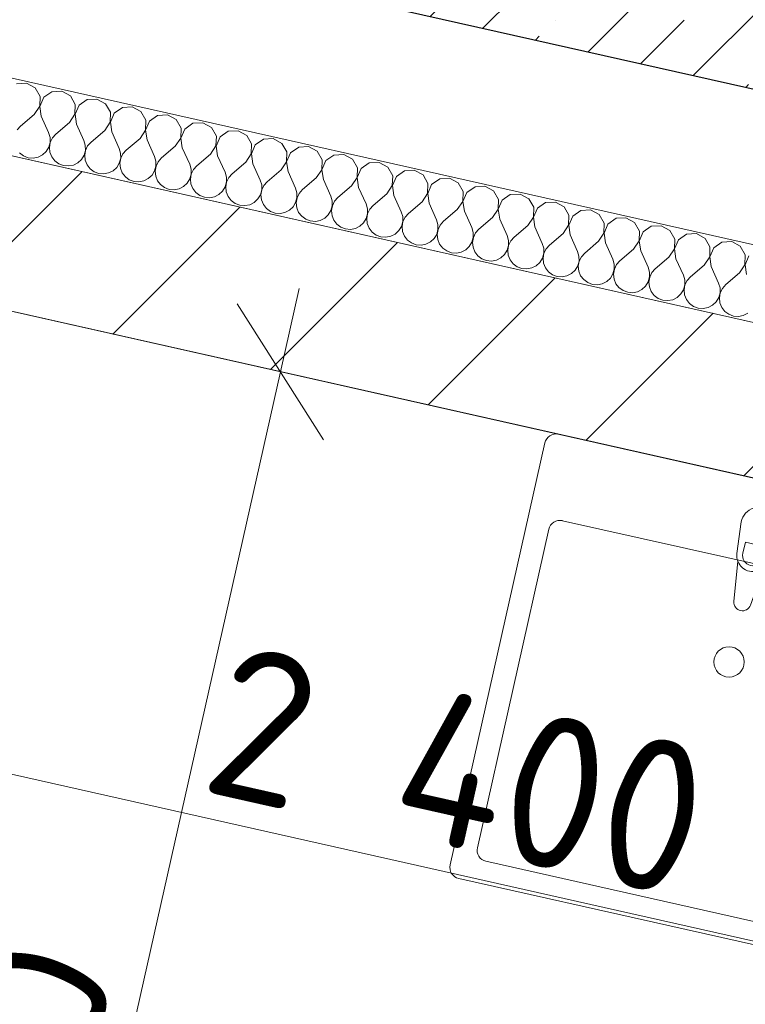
# Model space of a CAD drawing. Header units: millimetres. Extents: x -7213913 to -6937159, y 6128912 to 6404062.
# Tile 164 of 208: x -7192770 to -7191814, y 6173858 to 6175156. Entities that reach past the tile are written whole.
import ezdxf
from ezdxf.enums import TextEntityAlignment as Align

# ---------------------------------------------------------------- set-up
doc = ezdxf.new("R2010")
doc.units = ezdxf.units.MM
doc.header["$MEASUREMENT"] = 0
for name, color, linetype, lineweight in [('0_Ном._пера__1', 7, 'Continuous', 0), ('S - квартира_помещение.АР_Ном._пера__101', 252, 'Continuous', 0), ('S - квартира_помещение.АР_Ном._пера__2', 8, 'Continuous', 15), ('АР-Мебель_Сантехника.АР_Ном._пера__101', 252, 'Continuous', 0), ('АР-Стены_внутренние_пилоны.АР_Ном._пера__1', 7, 'Continuous', 30), ('АР-Стены_Перегородки_межквартирные_200.АР_Ном._пера__1', 7, 'Continuous', 15), ('АР-Чертеж-Размеры.АР_Ном._пера__1', 7, 'Continuous', 0), ('Паспорта Зон Archicad_Ном._пера__1', 7, 'Continuous', 0)]:
    doc.layers.add(name, color=color, linetype=linetype, lineweight=lineweight)
for name, color, linetype in [('S - квартира_помещение.АР', 7, 'Continuous'), ('АР-Мебель_Сантехника.АР', 7, 'Continuous'), ('АР-Стены_внутренние_пилоны.АР', 7, 'Continuous'), ('АР-Стены_Перегородки_межквартирные_200.АР', 7, 'Continuous'), ('АР-Чертеж-Размеры.АР', 7, 'Continuous')]:
    doc.layers.add(name, color=color, linetype=linetype)
doc.styles.add('РЎР“Р•РќР•Р\xa0Р\x98Р\xa0_РЎРўР\x98Р›Р¬_1', font='txt')
doc.styles.add('РЎР“Р•РќР•Р\xa0Р\x98Р\xa0_РЎРўР\x98Р›Р¬_2', font='calibri.ttf')
doc.styles.add('РЎР“Р•РќР•Р\xa0Р\x98Р\xa0_РЎРўР\x98Р›Р¬_3', font='GOST_Common.ttf')
doc.dimstyles.new('СГЕНЕРИР_СТИЛЬ__2', dxfattribs={"dimtxt": 200, "dimasz": 142.5, "dimexe": 0.18, "dimexo": 0.0625, "dimgap": 0, "dimtad": 1, "dimdec": 0, "dimzin": 0, "dimdsep": 46, "dimtxsty": 'РЎР“Р•РќР•Р\xa0Р\x98Р\xa0_РЎРўР\x98Р›Р¬_3', "dimblk": 'ARROWHEAD_6', "dimblk1": 'ARROWHEAD_6', "dimblk2": 'ARROWHEAD_6', "dimcen": 0.09, "dimse1": 1, "dimse2": 1, "dimclrd": 7, "dimclre": 7, "dimclrt": 7, "dimazin": 0, "dimtfac": 1, "dimtdec": 4, "dimtmove": 2, "dimatfit": 3, "dimfxl": 1, "dimtolj": 1, "dimtzin": 0, "dimarcsym": 0})
doc.dimstyles.new('СГЕНЕРИР_СТИЛЬ__3', dxfattribs={"dimtxt": 200, "dimasz": 142.5, "dimexe": 0.18, "dimexo": 0.0625, "dimgap": 0, "dimtad": 1, "dimdec": 0, "dimzin": 0, "dimdsep": 46, "dimtxsty": 'РЎР“Р•РќР•Р\xa0Р\x98Р\xa0_РЎРўР\x98Р›Р¬_3', "dimblk": 'ARROWHEAD_6', "dimblk1": 'ARROWHEAD_6', "dimblk2": 'ARROWHEAD_6', "dimcen": 0.09, "dimse1": 1, "dimse2": 1, "dimclrd": 7, "dimclre": 7, "dimclrt": 7, "dimazin": 0, "dimtfac": 1, "dimtdec": 4, "dimtmove": 0, "dimatfit": 3, "dimfxl": 1, "dimtolj": 1, "dimtzin": 0, "dimarcsym": 0})

# ---------------------------------------------------------------- blocks, each defined once
blk = doc.blocks.new('Кухня-столовая_1_36_1', base_point=(-7189706.7, 6172333.9))
at = {"layer": 'S - квартира_помещение.АР_Ном._пера__2', "color": 8, "linetype": 'Continuous', "lineweight": 15, "flags": 128}
blk.add_lwpolyline([(-7193758.8, 6172665.4), (-7191416.4, 6172138.2), (-7191575.4, 6171425.7), (-7190722.6, 6171234.2), (-7186342.9, 6170250.5), (-7186334.9, 6170248.7), (-7186314, 6170301.4), (-7186280.6, 6170774.7), (-7186280.6, 6170774.7), (-7186104.1, 6173271.8), (-7193260.6, 6174879.1)], close=True, dxfattribs=at)
at = {"layer": 'Паспорта Зон Archicad_Ном._пера__1', "color": 7, "lineweight": 0, "style": 'РЎР“Р•РќР•Р\xa0Р\x98Р\xa0_РЎРўР\x98Р›Р¬_1'}
blk.add_attdef('ROOM_NUMBER', text='', height=250, rotation=347.3417, dxfattribs=at).set_placement((-7187971.4, 6171826.9), align=Align.MIDDLE_CENTER)
at = {"layer": 'Паспорта Зон Archicad_Ном._пера__1', "color": 7, "lineweight": 0, "style": 'РЎР“Р•РќР•Р\xa0Р\x98Р\xa0_РЎРўР\x98Р›Р¬_2'}
blk.add_attdef('ROOM_AREA', text='', height=200, rotation=347.3417, dxfattribs=at).set_placement((-7186383.4, 6170756.6), align=Align.MIDDLE_RIGHT)
blk = doc.blocks.new('Умывальник 23[99]_1', base_point=(-7191782.4, 6174547.1))
at = {"layer": 'АР-Мебель_Сантехника.АР_Ном._пера__101', "color": 252, "linetype": 'Continuous', "lineweight": 0}
for p, q in [((-7191557.7, 6174383.9), (-7192055.3, 6174495.6)), ((-7192073.3, 6174484.3), (-7192167.4, 6174064.7)), ((-7191814.3, 6174467.2), (-7191817.6, 6174452.7)), ((-7191787.8, 6174461.3), (-7191814.3, 6174467.2)), ((-7191791, 6174446.8), (-7191787.8, 6174461.3)), ((-7191640.5, 6173946.4), (-7191546.4, 6174366)), ((-7192156.1, 6174046.8), (-7191658.5, 6173935.1))]:
    blk.add_line(p, q, dxfattribs=at)
at = {"layer": 'АР-Мебель_Сантехника.АР_Ном._пера__101', "color": 252, "linetype": 'Continuous', "lineweight": 0, "flags": 128}
for points in [[(-7191504.4, 6174484.7), (-7192060.5, 6174609.5, 0.414214), (-7192078.4, 6174598.2), (-7192203.3, 6174042, 0.414214), (-7192191.9, 6174024.1), (-7191635.8, 6173899.2, 0.414214), (-7191617.8, 6173910.6), (-7191493, 6174466.8, 0.414214)], [(-7191771.2, 6174483.1), (-7191784.3, 6174443, -0.12102), (-7191789.5, 6174434.5), (-7191807.6, 6174384.3, -0.882566), (-7191829.3, 6174389.1), (-7191824.1, 6174442.2, -0.12102), (-7191825.3, 6174452.2), (-7191820, 6174494, -1)]]:
    blk.add_lwpolyline(points, format="xyb", close=True, dxfattribs=at)
at = {"layer": 'АР-Мебель_Сантехника.АР_Ном._пера__101', "color": 252, "linetype": 'Continuous', "lineweight": 0}
blk.add_circle((-7191835.8, 6174309.4), 20, dxfattribs=at)
for centre, radius, start, end in [((-7192058.6, 6174481), 15, 77.3496, 167.3496), ((-7191804.3, 6174449.5), 21.1, 200.1206, 314.5786), ((-7191804.3, 6174449.7), 13.6, 167.3496, 347.3496), ((-7191561, 6174369.3), 15, 347.3496, 77.3496), ((-7192152.8, 6174061.4), 15, 167.3496, 257.3496), ((-7191655.2, 6173949.7), 15, 257.3496, 347.3496)]:
    blk.add_arc(centre, radius, start, end, dxfattribs=at)
blk = doc.blocks.new('Стена_135_1', base_point=(-7193336.2, 6174998.6))
at = {"layer": 'АР-Стены_Перегородки_межквартирные_200.АР', "linetype": 'Continuous', "lineweight": 0, "true_color": 0x000000}
h = blk.add_hatch(dxfattribs=at)
h.set_pattern_fill('БЛОКИ_БЕТОННЫЕ_ЭФФЕКТИВН_78', color=18, style=0, pattern_type=2)
h.set_pattern_definition([(45, (-6566190.34, 6562677.8), (-127.279217, 127.279217), [])])
h.paths.add_polyline_path([(-7193260.6, 6174879.1), (-7186020.2, 6173253), (-7185976.4, 6173448.1), (-7193216.8, 6175074.3)])
at = {"layer": 'АР-Стены_Перегородки_межквартирные_200.АР_Ном._пера__1', "color": 7, "linetype": 'Continuous', "lineweight": 15, "flags": 128}
for points in [[(-7191543.4, 6174698.4), (-7193216.8, 6175074.3)], [(-7193260.6, 6174879.1), (-7186104.1, 6173271.8)]]:
    blk.add_lwpolyline(points, dxfattribs=at)
blk = doc.blocks.new('Стена_193_1', base_point=(-7193465.1, 6175565.6))
at = {"layer": 'АР-Стены_внутренние_пилоны.АР', "linetype": 'Continuous', "lineweight": 0, "true_color": 0x000000}
h = blk.add_hatch(dxfattribs=at)
h.set_pattern_fill('ЖЕЛЕЗОБЕТОН__PROJECT__0001', color=18, style=0, pattern_type=2)
h.set_pattern_definition([(45, (-6566190.34, 6562677.8), (-84.852814, 84.852814), []), (45, (-6566232.77, 6562720.22), (-84.852814, 84.852814), [90, -30, 0, -30])])
h.paths.add_polyline_path([(-7191471.7, 6175246), (-7193315.8, 6175660.2), (-7193370.6, 6175416.3), (-7191526.5, 6175002.1)])
at = {"layer": 'АР-Стены_внутренние_пилоны.АР_Ном._пера__1', "color": 7, "linetype": 'Continuous', "lineweight": 30, "flags": 128}
blk.add_lwpolyline([(-7193614.5, 6175471), (-7191526.5, 6175002.1)], dxfattribs=at)
blk = doc.blocks.new('*X821', base_point=(-6566190.3, 6562677.8))
at = {"layer": '0_Ном._пера__1', "color": 7, "linetype": 'Continuous', "lineweight": 0}
for p, q in [((-7192761.5, 6175072.1), (-7192774.5, 6175071.3)), ((-7192750.1, 6175065.9), (-7192761.5, 6175072.1)), ((-7192743.7, 6175054.6), (-7192750.1, 6175065.9)), ((-7192744.1, 6175041.6), (-7192743.7, 6175054.6)), ((-7192738.7, 6175053.5), (-7192743.9, 6175041.5)), ((-7192728.1, 6175060.9), (-7192738.7, 6175053.5)), ((-7192715.1, 6175061.6), (-7192728.1, 6175060.9)), ((-7192703.7, 6175055.4), (-7192715.1, 6175061.6)), ((-7192697.2, 6175044.1), (-7192703.7, 6175055.4)), ((-7192681.6, 6175050.5), (-7192692.3, 6175043)), ((-7192668.6, 6175051.2), (-7192681.6, 6175050.5)), ((-7192657.2, 6175045), (-7192668.6, 6175051.2)), ((-7192751.3, 6175030.7), (-7192744.1, 6175041.6)), ((-7192743.9, 6175041.5), (-7192742, 6175028.6)), ((-7192697.6, 6175031.1), (-7192697.2, 6175044.1)), ((-7192692.3, 6175043), (-7192697.4, 6175031.1)), ((-7192650.7, 6175033.7), (-7192657.2, 6175045)), ((-7192635.2, 6175040), (-7192645.8, 6175032.6)), ((-7192622.2, 6175040.8), (-7192635.2, 6175040)), ((-7192610.7, 6175034.6), (-7192622.2, 6175040.8)), ((-7192751.3, 6175030.7), (-7192769.4, 6175015.3)), ((-7192742, 6175028.6), (-7192732.3, 6175006.9)), ((-7192704.8, 6175020.3), (-7192697.6, 6175031.1)), ((-7192697.4, 6175031.1), (-7192695.6, 6175018.2)), ((-7192651.2, 6175020.7), (-7192650.7, 6175033.7)), ((-7192645.8, 6175032.6), (-7192651, 6175020.6)), ((-7192604.3, 6175023.3), (-7192610.7, 6175034.6)), ((-7192588.7, 6175029.6), (-7192599.4, 6175022.2)), ((-7192575.7, 6175030.3), (-7192588.7, 6175029.6)), ((-7192564.3, 6175024.1), (-7192575.7, 6175030.3)), ((-7192557.8, 6175012.8), (-7192564.3, 6175024.1)), ((-7192769.4, 6175015.3), (-7192773.8, 6175010.4)), ((-7192704.8, 6175020.3), (-7192723, 6175004.8)), ((-7192695.6, 6175018.2), (-7192685.8, 6174996.5)), ((-7192658.4, 6175009.9), (-7192651.2, 6175020.7)), ((-7192651, 6175020.6), (-7192649.1, 6175007.8)), ((-7192604.7, 6175010.3), (-7192604.3, 6175023.3)), ((-7192599.4, 6175022.2), (-7192604.5, 6175010.2)), ((-7192558.3, 6174999.8), (-7192557.8, 6175012.8)), ((-7192552.9, 6175011.7), (-7192558.1, 6174999.8)), ((-7192542.2, 6175019.2), (-7192552.9, 6175011.7)), ((-7192529.2, 6175019.9), (-7192542.2, 6175019.2)), ((-7192517.8, 6175013.7), (-7192529.2, 6175019.9)), ((-7192511.3, 6175002.4), (-7192517.8, 6175013.7)), ((-7192730.4, 6175000.6), (-7192732.3, 6175006.9)), ((-7192730.4, 6174994.1), (-7192730.4, 6175000.6)), ((-7192727.3, 6174999.9), (-7192730.2, 6174994)), ((-7192723, 6175004.8), (-7192727.3, 6174999.9)), ((-7192658.4, 6175009.9), (-7192676.5, 6174994.4)), ((-7192649.1, 6175007.8), (-7192639.3, 6174986.1)), ((-7192611.9, 6174999.4), (-7192630, 6174984)), ((-7192611.9, 6174999.4), (-7192604.7, 6175010.3)), ((-7192604.5, 6175010.2), (-7192602.6, 6174997.3)), ((-7192565.5, 6174989), (-7192558.3, 6174999.8)), ((-7192558.1, 6174999.8), (-7192556.2, 6174986.9)), ((-7192511.8, 6174989.4), (-7192511.3, 6175002.4)), ((-7192506.4, 6175001.3), (-7192511.6, 6174989.3)), ((-7192495.8, 6175008.7), (-7192506.4, 6175001.3)), ((-7192482.8, 6175009.5), (-7192495.8, 6175008.7)), ((-7192471.3, 6175003.2), (-7192482.8, 6175009.5)), ((-7192464.9, 6174992), (-7192471.3, 6175003.2)), ((-7192449.3, 6174998.3), (-7192460, 6174990.9)), ((-7192436.3, 6174999), (-7192449.3, 6174998.3)), ((-7192424.9, 6174992.8), (-7192436.3, 6174999)), ((-7192735.5, 6174982.1), (-7192732.1, 6174987.7)), ((-7192732.1, 6174987.7), (-7192730.4, 6174994.1)), ((-7192730.2, 6174994), (-7192731.3, 6174987.5)), ((-7192731.3, 6174987.5), (-7192730.6, 6174981)), ((-7192684, 6174990.2), (-7192685.8, 6174996.5)), ((-7192683.9, 6174983.6), (-7192684, 6174990.2)), ((-7192680.9, 6174989.5), (-7192683.7, 6174983.6)), ((-7192676.5, 6174994.4), (-7192680.9, 6174989.5)), ((-7192637.5, 6174979.8), (-7192639.3, 6174986.1)), ((-7192602.6, 6174997.3), (-7192592.9, 6174975.6)), ((-7192565.5, 6174989), (-7192583.6, 6174973.5)), ((-7192556.2, 6174986.9), (-7192546.4, 6174965.2)), ((-7192519, 6174978.6), (-7192511.8, 6174989.4)), ((-7192511.6, 6174989.3), (-7192509.7, 6174976.5)), ((-7192465.3, 6174978.9), (-7192464.9, 6174992)), ((-7192460, 6174990.9), (-7192465.1, 6174978.9)), ((-7192418.4, 6174981.5), (-7192424.9, 6174992.8)), ((-7192402.8, 6174987.9), (-7192413.5, 6174980.4)), ((-7192389.9, 6174988.6), (-7192402.8, 6174987.9)), ((-7192378.4, 6174982.4), (-7192389.9, 6174988.6)), ((-7192770.6, 6174980.1), (-7192765.3, 6174976.2)), ((-7192765.3, 6174976.2), (-7192759.2, 6174973.9)), ((-7192759.2, 6174973.9), (-7192752.6, 6174973.4)), ((-7192752.6, 6174973.4), (-7192746.2, 6174974.7)), ((-7192746.2, 6174974.7), (-7192740.3, 6174977.6)), ((-7192740.3, 6174977.6), (-7192735.5, 6174982.1)), ((-7192730.6, 6174981), (-7192728.2, 6174974.9)), ((-7192728.2, 6174974.9), (-7192724.2, 6174969.7)), ((-7192689.1, 6174971.7), (-7192685.7, 6174977.3)), ((-7192685.7, 6174977.3), (-7192683.9, 6174983.6)), ((-7192683.7, 6174983.6), (-7192684.8, 6174977.1)), ((-7192684.8, 6174977.1), (-7192684.2, 6174970.6)), ((-7192639.2, 6174966.8), (-7192637.4, 6174973.2)), ((-7192637.3, 6174973.1), (-7192638.4, 6174966.7)), ((-7192637.4, 6174973.2), (-7192637.5, 6174979.8)), ((-7192634.4, 6174979.1), (-7192637.3, 6174973.1)), ((-7192630, 6174984), (-7192634.4, 6174979.1)), ((-7192591, 6174969.3), (-7192592.9, 6174975.6)), ((-7192583.6, 6174973.5), (-7192587.9, 6174968.6)), ((-7192519, 6174978.6), (-7192537.1, 6174963.1)), ((-7192509.7, 6174976.5), (-7192499.9, 6174954.8)), ((-7192472.5, 6174968.1), (-7192465.3, 6174978.9)), ((-7192465.1, 6174978.9), (-7192463.2, 6174966)), ((-7192418.9, 6174968.5), (-7192418.4, 6174981.5)), ((-7192413.5, 6174980.4), (-7192418.7, 6174968.5)), ((-7192372, 6174971.1), (-7192378.4, 6174982.4)), ((-7192356.4, 6174977.4), (-7192367.1, 6174970)), ((-7192343.4, 6174978.2), (-7192356.4, 6174977.4)), ((-7192332, 6174971.9), (-7192343.4, 6174978.2)), ((-7192325.5, 6174960.6), (-7192332, 6174971.9)), ((-7192724.2, 6174969.7), (-7192718.9, 6174965.8)), ((-7192718.9, 6174965.8), (-7192712.7, 6174963.5)), ((-7192712.7, 6174963.5), (-7192706.2, 6174963)), ((-7192706.2, 6174963), (-7192699.7, 6174964.2)), ((-7192699.7, 6174964.2), (-7192693.9, 6174967.2)), ((-7192693.9, 6174967.2), (-7192689.1, 6174971.7)), ((-7192684.2, 6174970.6), (-7192681.7, 6174964.5)), ((-7192681.7, 6174964.5), (-7192677.7, 6174959.3)), ((-7192677.7, 6174959.3), (-7192672.4, 6174955.4)), ((-7192647.4, 6174956.8), (-7192642.6, 6174961.2)), ((-7192642.6, 6174961.2), (-7192639.2, 6174966.8)), ((-7192638.4, 6174966.7), (-7192637.7, 6174960.1)), ((-7192637.7, 6174960.1), (-7192635.3, 6174954)), ((-7192592.7, 6174956.4), (-7192591, 6174962.7)), ((-7192590.8, 6174962.7), (-7192591.9, 6174956.2)), ((-7192591, 6174962.7), (-7192591, 6174969.3)), ((-7192587.9, 6174968.6), (-7192590.8, 6174962.7)), ((-7192544.6, 6174958.9), (-7192546.4, 6174965.2)), ((-7192544.5, 6174952.3), (-7192544.6, 6174958.9)), ((-7192537.1, 6174963.1), (-7192541.5, 6174958.2)), ((-7192472.5, 6174968.1), (-7192490.7, 6174952.7)), ((-7192463.2, 6174966), (-7192453.5, 6174944.3)), ((-7192426.1, 6174957.7), (-7192418.9, 6174968.5)), ((-7192418.7, 6174968.5), (-7192416.8, 6174955.6)), ((-7192372.4, 6174958.1), (-7192372, 6174971.1)), ((-7192367.1, 6174970), (-7192372.2, 6174958)), ((-7192325.9, 6174947.6), (-7192325.5, 6174960.6)), ((-7192320.6, 6174959.5), (-7192325.8, 6174947.6)), ((-7192309.9, 6174967), (-7192320.6, 6174959.5)), ((-7192296.9, 6174967.7), (-7192309.9, 6174967)), ((-7192285.5, 6174961.5), (-7192296.9, 6174967.7)), ((-7192279, 6174950.2), (-7192285.5, 6174961.5)), ((-7192672.4, 6174955.4), (-7192666.3, 6174953.1)), ((-7192666.3, 6174953.1), (-7192659.7, 6174952.5)), ((-7192659.7, 6174952.5), (-7192653.3, 6174953.8)), ((-7192653.3, 6174953.8), (-7192647.4, 6174956.8)), ((-7192635.3, 6174954), (-7192631.2, 6174948.8)), ((-7192631.2, 6174948.8), (-7192626, 6174944.9)), ((-7192606.8, 6174943.4), (-7192601, 6174946.3)), ((-7192601, 6174946.3), (-7192596.1, 6174950.8)), ((-7192596.1, 6174950.8), (-7192592.7, 6174956.4)), ((-7192591.9, 6174956.2), (-7192591.2, 6174949.7)), ((-7192591.2, 6174949.7), (-7192588.8, 6174943.6)), ((-7192549.7, 6174940.4), (-7192546.3, 6174946)), ((-7192546.3, 6174946), (-7192544.5, 6174952.3)), ((-7192544.3, 6174952.3), (-7192545.5, 6174945.8)), ((-7192541.5, 6174958.2), (-7192544.3, 6174952.3)), ((-7192498.1, 6174948.4), (-7192499.9, 6174954.8)), ((-7192498.1, 6174941.9), (-7192498.1, 6174948.4)), ((-7192495, 6174947.8), (-7192497.9, 6174941.8)), ((-7192490.7, 6174952.7), (-7192495, 6174947.8)), ((-7192426.1, 6174957.7), (-7192444.2, 6174942.2)), ((-7192416.8, 6174955.6), (-7192407, 6174933.9)), ((-7192379.6, 6174947.2), (-7192397.7, 6174931.8)), ((-7192379.6, 6174947.2), (-7192372.4, 6174958.1)), ((-7192372.2, 6174958), (-7192370.3, 6174945.2)), ((-7192333.2, 6174936.8), (-7192325.9, 6174947.6)), ((-7192325.8, 6174947.6), (-7192323.9, 6174934.7)), ((-7192279.5, 6174937.2), (-7192279, 6174950.2)), ((-7192274.1, 6174949.1), (-7192279.3, 6174937.2)), ((-7192263.5, 6174956.6), (-7192274.1, 6174949.1)), ((-7192250.5, 6174957.3), (-7192263.5, 6174956.6)), ((-7192239, 6174951.1), (-7192250.5, 6174957.3)), ((-7192232.6, 6174939.8), (-7192239, 6174951.1)), ((-7192217, 6174946.1), (-7192227.7, 6174938.7)), ((-7192204, 6174946.9), (-7192217, 6174946.1)), ((-7192192.6, 6174940.6), (-7192204, 6174946.9)), ((-7192626, 6174944.9), (-7192619.8, 6174942.6)), ((-7192619.8, 6174942.6), (-7192613.3, 6174942.1)), ((-7192613.3, 6174942.1), (-7192606.8, 6174943.4)), ((-7192588.8, 6174943.6), (-7192584.8, 6174938.4)), ((-7192584.8, 6174938.4), (-7192579.5, 6174934.5)), ((-7192579.5, 6174934.5), (-7192573.3, 6174932.2)), ((-7192566.8, 6174931.6), (-7192560.3, 6174932.9)), ((-7192560.3, 6174932.9), (-7192554.5, 6174935.9)), ((-7192554.5, 6174935.9), (-7192549.7, 6174940.4)), ((-7192545.5, 6174945.8), (-7192544.8, 6174939.3)), ((-7192544.8, 6174939.3), (-7192542.3, 6174933.2)), ((-7192542.3, 6174933.2), (-7192538.3, 6174928)), ((-7192503.2, 6174929.9), (-7192499.8, 6174935.5)), ((-7192499.8, 6174935.5), (-7192498.1, 6174941.9)), ((-7192497.9, 6174941.8), (-7192499, 6174935.4)), ((-7192499, 6174935.4), (-7192498.3, 6174928.8)), ((-7192451.6, 6174938), (-7192453.5, 6174944.3)), ((-7192451.6, 6174931.4), (-7192451.6, 6174938)), ((-7192448.6, 6174937.3), (-7192451.4, 6174931.4)), ((-7192444.2, 6174942.2), (-7192448.6, 6174937.3)), ((-7192405.2, 6174927.6), (-7192407, 6174933.9)), ((-7192370.3, 6174945.2), (-7192360.6, 6174923.4)), ((-7192333.2, 6174936.8), (-7192351.3, 6174921.4)), ((-7192323.9, 6174934.7), (-7192314.1, 6174913)), ((-7192286.7, 6174926.4), (-7192279.5, 6174937.2)), ((-7192279.3, 6174937.2), (-7192277.4, 6174924.3)), ((-7192233, 6174926.8), (-7192232.6, 6174939.8)), ((-7192227.7, 6174938.7), (-7192232.8, 6174926.7)), ((-7192186.1, 6174929.3), (-7192192.6, 6174940.6)), ((-7192170.5, 6174935.7), (-7192181.2, 6174928.2)), ((-7192157.5, 6174936.4), (-7192170.5, 6174935.7)), ((-7192146.1, 6174930.2), (-7192157.5, 6174936.4)), ((-7192573.3, 6174932.2), (-7192566.8, 6174931.6)), ((-7192538.3, 6174928), (-7192533, 6174924.1)), ((-7192533, 6174924.1), (-7192526.9, 6174921.8)), ((-7192526.9, 6174921.8), (-7192520.3, 6174921.2)), ((-7192520.3, 6174921.2), (-7192513.9, 6174922.5)), ((-7192513.9, 6174922.5), (-7192508, 6174925.5)), ((-7192508, 6174925.5), (-7192503.2, 6174929.9)), ((-7192498.3, 6174928.8), (-7192495.9, 6174922.7)), ((-7192495.9, 6174922.7), (-7192491.9, 6174917.5)), ((-7192456.8, 6174919.5), (-7192453.3, 6174925.1)), ((-7192453.3, 6174925.1), (-7192451.6, 6174931.4)), ((-7192451.4, 6174931.4), (-7192452.5, 6174924.9)), ((-7192452.5, 6174924.9), (-7192451.8, 6174918.4)), ((-7192406.9, 6174914.7), (-7192405.1, 6174921)), ((-7192404.9, 6174921), (-7192406.1, 6174914.5)), ((-7192405.1, 6174921), (-7192405.2, 6174927.6)), ((-7192402.1, 6174926.9), (-7192404.9, 6174921)), ((-7192397.7, 6174931.8), (-7192402.1, 6174926.9)), ((-7192358.7, 6174917.1), (-7192360.6, 6174923.4)), ((-7192351.3, 6174921.4), (-7192355.6, 6174916.4)), ((-7192286.7, 6174926.4), (-7192304.8, 6174910.9)), ((-7192277.4, 6174924.3), (-7192267.6, 6174902.6)), ((-7192240.2, 6174915.9), (-7192233, 6174926.8)), ((-7192232.8, 6174926.7), (-7192230.9, 6174913.9)), ((-7192186.6, 6174916.3), (-7192186.1, 6174929.3)), ((-7192181.2, 6174928.2), (-7192186.4, 6174916.3)), ((-7192139.7, 6174918.9), (-7192146.1, 6174930.2)), ((-7192124.1, 6174925.3), (-7192134.7, 6174917.8)), ((-7192111.1, 6174926), (-7192124.1, 6174925.3)), ((-7192099.7, 6174919.8), (-7192111.1, 6174926)), ((-7192491.9, 6174917.5), (-7192486.6, 6174913.6)), ((-7192486.6, 6174913.6), (-7192480.4, 6174911.3)), ((-7192480.4, 6174911.3), (-7192473.9, 6174910.8)), ((-7192473.9, 6174910.8), (-7192467.4, 6174912)), ((-7192467.4, 6174912), (-7192461.6, 6174915)), ((-7192461.6, 6174915), (-7192456.8, 6174919.5)), ((-7192451.8, 6174918.4), (-7192449.4, 6174912.3)), ((-7192449.4, 6174912.3), (-7192445.4, 6174907.1)), ((-7192445.4, 6174907.1), (-7192440.1, 6174903.2)), ((-7192415.1, 6174904.6), (-7192410.3, 6174909.1)), ((-7192410.3, 6174909.1), (-7192406.9, 6174914.7)), ((-7192406.1, 6174914.5), (-7192405.4, 6174908)), ((-7192405.4, 6174908), (-7192402.9, 6174901.9)), ((-7192360.4, 6174904.2), (-7192358.7, 6174910.6)), ((-7192358.5, 6174910.5), (-7192359.6, 6174904.1)), ((-7192358.7, 6174910.6), (-7192358.7, 6174917.1)), ((-7192355.6, 6174916.4), (-7192358.5, 6174910.5)), ((-7192312.3, 6174906.7), (-7192314.1, 6174913)), ((-7192304.8, 6174910.9), (-7192309.2, 6174906)), ((-7192240.2, 6174915.9), (-7192258.3, 6174900.5)), ((-7192230.9, 6174913.9), (-7192221.2, 6174892.1)), ((-7192193.8, 6174905.5), (-7192186.6, 6174916.3)), ((-7192186.4, 6174916.3), (-7192184.5, 6174903.4)), ((-7192140.1, 6174905.9), (-7192139.7, 6174918.9)), ((-7192134.7, 6174917.8), (-7192139.9, 6174905.9)), ((-7192093.2, 6174908.5), (-7192099.7, 6174919.8)), ((-7192093.6, 6174895.5), (-7192093.2, 6174908.5)), ((-7192088.3, 6174907.4), (-7192093.4, 6174895.4)), ((-7192077.6, 6174914.8), (-7192088.3, 6174907.4)), ((-7192064.6, 6174915.5), (-7192077.6, 6174914.8)), ((-7192053.2, 6174909.3), (-7192064.6, 6174915.5)), ((-7192046.7, 6174898), (-7192053.2, 6174909.3)), ((-7192440.1, 6174903.2), (-7192434, 6174900.9)), ((-7192434, 6174900.9), (-7192427.4, 6174900.3)), ((-7192427.4, 6174900.3), (-7192421, 6174901.6)), ((-7192421, 6174901.6), (-7192415.1, 6174904.6)), ((-7192402.9, 6174901.9), (-7192398.9, 6174896.7)), ((-7192398.9, 6174896.7), (-7192393.6, 6174892.8)), ((-7192374.5, 6174891.2), (-7192368.6, 6174894.2)), ((-7192368.6, 6174894.2), (-7192363.8, 6174898.6)), ((-7192363.8, 6174898.6), (-7192360.4, 6174904.2)), ((-7192359.6, 6174904.1), (-7192358.9, 6174897.5)), ((-7192358.9, 6174897.5), (-7192356.5, 6174891.4)), ((-7192314, 6174893.8), (-7192312.2, 6174900.1)), ((-7192312, 6174900.1), (-7192313.1, 6174893.6)), ((-7192312.2, 6174900.1), (-7192312.3, 6174906.7)), ((-7192309.2, 6174906), (-7192312, 6174900.1)), ((-7192265.8, 6174896.3), (-7192267.6, 6174902.6)), ((-7192265.7, 6174889.7), (-7192265.8, 6174896.3)), ((-7192262.7, 6174895.6), (-7192265.6, 6174889.7)), ((-7192258.3, 6174900.5), (-7192262.7, 6174895.6)), ((-7192193.8, 6174905.5), (-7192211.9, 6174890.1)), ((-7192184.5, 6174903.4), (-7192174.7, 6174881.7)), ((-7192147.3, 6174895.1), (-7192165.4, 6174879.6)), ((-7192147.3, 6174895.1), (-7192140.1, 6174905.9)), ((-7192139.9, 6174905.9), (-7192138, 6174893)), ((-7192100.8, 6174884.6), (-7192093.6, 6174895.5)), ((-7192093.4, 6174895.4), (-7192091.6, 6174882.6)), ((-7192047.2, 6174885), (-7192046.7, 6174898)), ((-7192041.8, 6174896.9), (-7192047, 6174885)), ((-7192031.2, 6174904.4), (-7192041.8, 6174896.9)), ((-7192018.2, 6174905.1), (-7192031.2, 6174904.4)), ((-7192006.7, 6174898.9), (-7192018.2, 6174905.1)), ((-7192000.3, 6174887.6), (-7192006.7, 6174898.9)), ((-7191984.7, 6174894), (-7191995.4, 6174886.5)), ((-7191971.7, 6174894.7), (-7191984.7, 6174894)), ((-7191960.3, 6174888.5), (-7191971.7, 6174894.7)), ((-7192393.6, 6174892.8), (-7192387.5, 6174890.5)), ((-7192387.5, 6174890.5), (-7192380.9, 6174889.9)), ((-7192380.9, 6174889.9), (-7192374.5, 6174891.2)), ((-7192356.5, 6174891.4), (-7192352.5, 6174886.2)), ((-7192352.5, 6174886.2), (-7192347.2, 6174882.3)), ((-7192347.2, 6174882.3), (-7192341, 6174880)), ((-7192328, 6174880.7), (-7192322.2, 6174883.7)), ((-7192322.2, 6174883.7), (-7192317.4, 6174888.2)), ((-7192317.4, 6174888.2), (-7192314, 6174893.8)), ((-7192313.1, 6174893.6), (-7192312.5, 6174887.1)), ((-7192312.5, 6174887.1), (-7192310, 6174881)), ((-7192310, 6174881), (-7192306, 6174875.8)), ((-7192270.9, 6174877.8), (-7192267.5, 6174883.4)), ((-7192267.5, 6174883.4), (-7192265.7, 6174889.7)), ((-7192265.6, 6174889.7), (-7192266.7, 6174883.2)), ((-7192266.7, 6174883.2), (-7192266, 6174876.7)), ((-7192219.3, 6174885.8), (-7192221.2, 6174892.1)), ((-7192219.3, 6174879.3), (-7192219.3, 6174885.8)), ((-7192216.2, 6174885.1), (-7192219.1, 6174879.2)), ((-7192211.9, 6174890.1), (-7192216.2, 6174885.1)), ((-7192172.9, 6174875.4), (-7192174.7, 6174881.7)), ((-7192138, 6174893), (-7192128.3, 6174871.3)), ((-7192100.8, 6174884.6), (-7192119, 6174869.2)), ((-7192091.6, 6174882.6), (-7192081.8, 6174860.8)), ((-7192054.4, 6174874.2), (-7192047.2, 6174885)), ((-7192047, 6174885), (-7192045.1, 6174872.1)), ((-7192000.7, 6174874.6), (-7192000.3, 6174887.6)), ((-7191995.4, 6174886.5), (-7192000.5, 6174874.6)), ((-7191953.8, 6174877.2), (-7191960.3, 6174888.5)), ((-7191938.2, 6174883.5), (-7191948.9, 6174876.1)), ((-7191925.2, 6174884.2), (-7191938.2, 6174883.5)), ((-7191913.8, 6174878), (-7191925.2, 6174884.2)), ((-7192341, 6174880), (-7192334.5, 6174879.5)), ((-7192334.5, 6174879.5), (-7192328, 6174880.7)), ((-7192306, 6174875.8), (-7192300.7, 6174871.9)), ((-7192300.7, 6174871.9), (-7192294.6, 6174869.6)), ((-7192294.6, 6174869.6), (-7192288, 6174869)), ((-7192288, 6174869), (-7192281.6, 6174870.3)), ((-7192281.6, 6174870.3), (-7192275.7, 6174873.3)), ((-7192275.7, 6174873.3), (-7192270.9, 6174877.8)), ((-7192266, 6174876.7), (-7192263.6, 6174870.6)), ((-7192263.6, 6174870.6), (-7192259.5, 6174865.4)), ((-7192224.4, 6174867.3), (-7192221, 6174872.9)), ((-7192221, 6174872.9), (-7192219.3, 6174879.3)), ((-7192219.1, 6174879.2), (-7192220.2, 6174872.8)), ((-7192220.2, 6174872.8), (-7192219.5, 6174866.2)), ((-7192174.6, 6174862.5), (-7192172.8, 6174868.8)), ((-7192172.6, 6174868.8), (-7192173.8, 6174862.3)), ((-7192172.8, 6174868.8), (-7192172.9, 6174875.4)), ((-7192169.8, 6174874.7), (-7192172.6, 6174868.8)), ((-7192165.4, 6174879.6), (-7192169.8, 6174874.7)), ((-7192126.4, 6174865), (-7192128.3, 6174871.3)), ((-7192119, 6174869.2), (-7192123.3, 6174864.3)), ((-7192054.4, 6174874.2), (-7192072.5, 6174858.8)), ((-7192045.1, 6174872.1), (-7192035.3, 6174850.4)), ((-7192007.9, 6174863.8), (-7192000.7, 6174874.6)), ((-7192000.5, 6174874.6), (-7191998.6, 6174861.7)), ((-7191954.2, 6174864.2), (-7191953.8, 6174877.2)), ((-7191948.9, 6174876.1), (-7191954.1, 6174864.1)), ((-7191907.3, 6174866.7), (-7191913.8, 6174878)), ((-7191891.8, 6174873.1), (-7191902.4, 6174865.6)), ((-7191878.8, 6174873.8), (-7191891.8, 6174873.1)), ((-7191867.3, 6174867.6), (-7191878.8, 6174873.8)), ((-7192259.5, 6174865.4), (-7192254.3, 6174861.5)), ((-7192254.3, 6174861.5), (-7192248.1, 6174859.1)), ((-7192248.1, 6174859.1), (-7192241.6, 6174858.6)), ((-7192241.6, 6174858.6), (-7192235.1, 6174859.9)), ((-7192235.1, 6174859.9), (-7192229.3, 6174862.9)), ((-7192229.3, 6174862.9), (-7192224.4, 6174867.3)), ((-7192219.5, 6174866.2), (-7192217.1, 6174860.1)), ((-7192217.1, 6174860.1), (-7192213.1, 6174854.9)), ((-7192182.8, 6174852.4), (-7192178, 6174856.9)), ((-7192178, 6174856.9), (-7192174.6, 6174862.5)), ((-7192173.8, 6174862.3), (-7192173.1, 6174855.8)), ((-7192173.1, 6174855.8), (-7192170.6, 6174849.7)), ((-7192128.1, 6174852.1), (-7192126.4, 6174858.4)), ((-7192126.2, 6174858.4), (-7192127.3, 6174851.9)), ((-7192126.4, 6174858.4), (-7192126.4, 6174865)), ((-7192123.3, 6174864.3), (-7192126.2, 6174858.4)), ((-7192079.9, 6174854.5), (-7192081.8, 6174860.8)), ((-7192072.5, 6174858.8), (-7192076.9, 6174853.8)), ((-7192007.9, 6174863.8), (-7192026, 6174848.3)), ((-7191998.6, 6174861.7), (-7191988.9, 6174840)), ((-7191961.5, 6174853.3), (-7191954.2, 6174864.2)), ((-7191954.1, 6174864.1), (-7191952.2, 6174851.2)), ((-7191907.8, 6174853.7), (-7191907.3, 6174866.7)), ((-7191902.4, 6174865.6), (-7191907.6, 6174853.7)), ((-7191860.9, 6174856.3), (-7191867.3, 6174867.6)), ((-7191861.3, 6174843.3), (-7191860.9, 6174856.3)), ((-7191856, 6174855.2), (-7191861.1, 6174843.3)), ((-7191845.3, 6174862.6), (-7191856, 6174855.2)), ((-7191832.3, 6174863.4), (-7191845.3, 6174862.6)), ((-7191820.9, 6174857.2), (-7191832.3, 6174863.4)), ((-7191814.4, 6174845.9), (-7191820.9, 6174857.2)), ((-7192213.1, 6174854.9), (-7192207.8, 6174851)), ((-7192207.8, 6174851), (-7192201.6, 6174848.7)), ((-7192201.6, 6174848.7), (-7192195.1, 6174848.2)), ((-7192195.1, 6174848.2), (-7192188.7, 6174849.4)), ((-7192188.7, 6174849.4), (-7192182.8, 6174852.4)), ((-7192170.6, 6174849.7), (-7192166.6, 6174844.5)), ((-7192166.6, 6174844.5), (-7192161.3, 6174840.6)), ((-7192136.3, 6174842), (-7192131.5, 6174846.5)), ((-7192131.5, 6174846.5), (-7192128.1, 6174852.1)), ((-7192127.3, 6174851.9), (-7192126.6, 6174845.4)), ((-7192126.6, 6174845.4), (-7192124.2, 6174839.3)), ((-7192081.6, 6174841.6), (-7192079.9, 6174848)), ((-7192079.7, 6174847.9), (-7192080.8, 6174841.4)), ((-7192079.9, 6174848), (-7192079.9, 6174854.5)), ((-7192076.9, 6174853.8), (-7192079.7, 6174847.9)), ((-7192033.5, 6174844.1), (-7192035.3, 6174850.4)), ((-7192033.4, 6174837.5), (-7192033.5, 6174844.1)), ((-7192030.4, 6174843.4), (-7192033.3, 6174837.5)), ((-7192026, 6174848.3), (-7192030.4, 6174843.4)), ((-7191961.5, 6174853.3), (-7191979.6, 6174837.9)), ((-7191952.2, 6174851.2), (-7191942.4, 6174829.5)), ((-7191915, 6174842.9), (-7191933.1, 6174827.4)), ((-7191915, 6174842.9), (-7191907.8, 6174853.7)), ((-7191907.6, 6174853.7), (-7191905.7, 6174840.8)), ((-7191868.5, 6174832.5), (-7191861.3, 6174843.3)), ((-7191861.1, 6174843.3), (-7191859.2, 6174830.4)), ((-7191814.9, 6174832.9), (-7191814.4, 6174845.9)), ((-7191809.5, 6174844.8), (-7191814.7, 6174832.8)), ((-7192161.3, 6174840.6), (-7192155.2, 6174838.3)), ((-7192155.2, 6174838.3), (-7192148.6, 6174837.7)), ((-7192148.6, 6174837.7), (-7192142.2, 6174839)), ((-7192142.2, 6174839), (-7192136.3, 6174842)), ((-7192124.2, 6174839.3), (-7192120.2, 6174834.1)), ((-7192120.2, 6174834.1), (-7192114.9, 6174830.2)), ((-7192114.9, 6174830.2), (-7192108.7, 6174827.8)), ((-7192095.7, 6174828.6), (-7192089.9, 6174831.5)), ((-7192089.9, 6174831.5), (-7192085.1, 6174836)), ((-7192085.1, 6174836), (-7192081.6, 6174841.6)), ((-7192080.8, 6174841.4), (-7192080.2, 6174834.9)), ((-7192080.2, 6174834.9), (-7192077.7, 6174828.8)), ((-7192038.6, 6174825.6), (-7192035.2, 6174831.2)), ((-7192035.2, 6174831.2), (-7192033.4, 6174837.5)), ((-7192033.3, 6174837.5), (-7192034.4, 6174831)), ((-7192034.4, 6174831), (-7192033.7, 6174824.5)), ((-7191987, 6174833.7), (-7191988.9, 6174840)), ((-7191987, 6174827.1), (-7191987, 6174833.7)), ((-7191983.9, 6174833), (-7191986.8, 6174827.1)), ((-7191979.6, 6174837.9), (-7191983.9, 6174833)), ((-7191940.6, 6174823.2), (-7191942.4, 6174829.5)), ((-7191905.7, 6174840.8), (-7191895.9, 6174819.1)), ((-7191868.5, 6174832.5), (-7191886.7, 6174817)), ((-7191859.2, 6174830.4), (-7191849.5, 6174808.7)), ((-7191822.1, 6174822), (-7191814.9, 6174832.9)), ((-7191814.7, 6174832.8), (-7191812.8, 6174819.9)), ((-7192108.7, 6174827.8), (-7192102.2, 6174827.3)), ((-7192102.2, 6174827.3), (-7192095.7, 6174828.6)), ((-7192077.7, 6174828.8), (-7192073.7, 6174823.6)), ((-7192073.7, 6174823.6), (-7192068.4, 6174819.7)), ((-7192068.4, 6174819.7), (-7192062.3, 6174817.4)), ((-7192062.3, 6174817.4), (-7192055.7, 6174816.9)), ((-7192055.7, 6174816.9), (-7192049.3, 6174818.1)), ((-7192049.3, 6174818.1), (-7192043.4, 6174821.1)), ((-7192043.4, 6174821.1), (-7192038.6, 6174825.6)), ((-7192033.7, 6174824.5), (-7192031.3, 6174818.4)), ((-7192031.3, 6174818.4), (-7192027.2, 6174813.2)), ((-7191992.1, 6174815.1), (-7191988.7, 6174820.8)), ((-7191988.7, 6174820.8), (-7191987, 6174827.1)), ((-7191986.8, 6174827.1), (-7191987.9, 6174820.6)), ((-7191987.9, 6174820.6), (-7191987.2, 6174814)), ((-7191942.3, 6174810.3), (-7191940.5, 6174816.7)), ((-7191940.3, 6174816.6), (-7191941.5, 6174810.1)), ((-7191940.5, 6174816.7), (-7191940.6, 6174823.2)), ((-7191937.5, 6174822.5), (-7191940.3, 6174816.6)), ((-7191933.1, 6174827.4), (-7191937.5, 6174822.5)), ((-7191894.1, 6174812.8), (-7191895.9, 6174819.1)), ((-7191886.7, 6174817), (-7191891, 6174812.1)), ((-7191822.1, 6174822), (-7191840.2, 6174806.6)), ((-7192027.2, 6174813.2), (-7192022, 6174809.3)), ((-7192022, 6174809.3), (-7192015.8, 6174807)), ((-7192015.8, 6174807), (-7192009.3, 6174806.4)), ((-7192009.3, 6174806.4), (-7192002.8, 6174807.7)), ((-7192002.8, 6174807.7), (-7191997, 6174810.7)), ((-7191997, 6174810.7), (-7191992.1, 6174815.1)), ((-7191987.2, 6174814), (-7191984.8, 6174807.9)), ((-7191984.8, 6174807.9), (-7191980.8, 6174802.7)), ((-7191950.5, 6174800.2), (-7191945.7, 6174804.7)), ((-7191945.7, 6174804.7), (-7191942.3, 6174810.3)), ((-7191941.5, 6174810.1), (-7191940.8, 6174803.6)), ((-7191940.8, 6174803.6), (-7191938.3, 6174797.5)), ((-7191895.8, 6174799.9), (-7191894.1, 6174806.2)), ((-7191893.9, 6174806.2), (-7191895, 6174799.7)), ((-7191894.1, 6174806.2), (-7191894.1, 6174812.8)), ((-7191891, 6174812.1), (-7191893.9, 6174806.2)), ((-7191847.6, 6174802.4), (-7191849.5, 6174808.7)), ((-7191840.2, 6174806.6), (-7191844.6, 6174801.7)), ((-7191980.8, 6174802.7), (-7191975.5, 6174798.8)), ((-7191975.5, 6174798.8), (-7191969.3, 6174796.5)), ((-7191969.3, 6174796.5), (-7191962.8, 6174796)), ((-7191962.8, 6174796), (-7191956.3, 6174797.3)), ((-7191956.3, 6174797.3), (-7191950.5, 6174800.2)), ((-7191938.3, 6174797.5), (-7191934.3, 6174792.3)), ((-7191934.3, 6174792.3), (-7191929, 6174788.4)), ((-7191904, 6174789.8), (-7191899.2, 6174794.3)), ((-7191899.2, 6174794.3), (-7191895.8, 6174799.9)), ((-7191895, 6174799.7), (-7191894.3, 6174793.2)), ((-7191894.3, 6174793.2), (-7191891.9, 6174787.1)), ((-7191849.3, 6174789.5), (-7191847.6, 6174795.8)), ((-7191847.4, 6174795.7), (-7191848.5, 6174789.3)), ((-7191847.6, 6174795.8), (-7191847.6, 6174802.4)), ((-7191844.6, 6174801.7), (-7191847.4, 6174795.7)), ((-7191929, 6174788.4), (-7191922.9, 6174786.1)), ((-7191922.9, 6174786.1), (-7191916.3, 6174785.6)), ((-7191916.3, 6174785.6), (-7191909.9, 6174786.8)), ((-7191909.9, 6174786.8), (-7191904, 6174789.8)), ((-7191891.9, 6174787.1), (-7191887.8, 6174781.9)), ((-7191887.8, 6174781.9), (-7191882.6, 6174778)), ((-7191882.6, 6174778), (-7191876.4, 6174775.7)), ((-7191863.4, 6174776.4), (-7191857.6, 6174779.4)), ((-7191857.6, 6174779.4), (-7191852.8, 6174783.8)), ((-7191852.8, 6174783.8), (-7191849.3, 6174789.5)), ((-7191848.5, 6174789.3), (-7191847.8, 6174782.7)), ((-7191847.8, 6174782.7), (-7191845.4, 6174776.6)), ((-7191876.4, 6174775.7), (-7191869.9, 6174775.1)), ((-7191869.9, 6174775.1), (-7191863.4, 6174776.4)), ((-7191845.4, 6174776.6), (-7191841.4, 6174771.4)), ((-7191841.4, 6174771.4), (-7191836.1, 6174767.5)), ((-7191836.1, 6174767.5), (-7191830, 6174765.2)), ((-7191830, 6174765.2), (-7191823.4, 6174764.7)), ((-7191823.4, 6174764.7), (-7191817, 6174766)), ((-7191817, 6174766), (-7191811.1, 6174768.9))]:
    blk.add_line(p, q, dxfattribs=at)
blk = doc.blocks.new('Стена_395_1', base_point=(-7193097.3, 6175149.9))
at = {"layer": '0_Ном._пера__1', "color": 7, "linetype": 'Continuous', "lineweight": 0, "flags": 128}
for points in [[(-7191619.1, 6174817.9), (-7193097.3, 6175149.9)], [(-7193119.2, 6175052.3), (-7191543.4, 6174698.4)]]:
    blk.add_lwpolyline(points, dxfattribs=at)
at = {"color": 7, "lineweight": 0}
blk.add_blockref('*X821', (-6566190.3, 6562677.8), dxfattribs=at)
blk = doc.blocks.new('*D1105', base_point=(-6566190.3, 6562677.8))
at = {"layer": 'АР-Чертеж-Размеры.АР_Ном._пера__1', "color": 7, "linetype": 'Continuous', "lineweight": 0, "transparency": 16777216}
for p, q in [((-7192402.3, 6174801.7), (-7192426.9, 6174691.9)), ((-7192370.2, 6174602.3), (-7192483.7, 6174781.5)), ((-7192564.1, 6174722.7), (-7192289.7, 6174661.1)), ((-7192426.9, 6174691.9), (-7192924.4, 6172476.9)), ((-7192981.1, 6172566.5), (-7192867.7, 6172387.3)), ((-7193061.6, 6172507.7), (-7192787.2, 6172446.1)), ((-7192924.4, 6172476.9), (-7192949, 6172367.1))]:
    blk.add_line(p, q, dxfattribs=at)
at = {"layer": 'АР-Чертеж-Размеры.АР_Ном._пера__1', "color": 7, "lineweight": 0, "transparency": 16777216, "insert": (-7192784.4, 6173282.9), "char_height": 200, "attachment_point": 7, "rotation": 77.3417, "style": 'РЎР“Р•РќР•Р\xa0Р\x98Р\xa0_РЎРўР\x98Р›Р¬_3'}
blk.add_mtext('\\A1;{\\pql;\\fGOST Common|b0|i0|c204|p0;\\W1.000000;2\xa0270}', dxfattribs=at)
blk = doc.blocks.new('ARROWHEAD_6')
at = {"color": 0, "linetype": 'Continuous', "lineweight": 0}
for p, q in [((-0.5, -0.5), (0.5, 0.5)), ((0, 0), (-1, 0))]:
    blk.add_line(p, q, dxfattribs=at)
blk = doc.blocks.new('*D1107', base_point=(-6566190.3, 6562677.8))
at = {"layer": 'АР-Чертеж-Размеры.АР_Ном._пера__1', "color": 7, "linetype": 'Continuous', "lineweight": 0, "transparency": 16777216}
for p, q in [((-7193421.9, 6174161), (-7193360.2, 6174435.5)), ((-7193301.4, 6174355), (-7193480.7, 6174241.5)), ((-7193500.8, 6174322.9), (-7193391, 6174298.3)), ((-7193391, 6174298.3), (-7191049.4, 6173772.3)), ((-7190959.8, 6173829.1), (-7191139, 6173715.6))]:
    blk.add_line(p, q, dxfattribs=at)
at = {"layer": 'АР-Чертеж-Размеры.АР_Ном._пера__1', "color": 7, "lineweight": 0, "transparency": 16777216, "insert": (-7192535.8, 6174140.5), "char_height": 200, "attachment_point": 7, "rotation": 347.3417, "style": 'РЎР“Р•РќР•Р\xa0Р\x98Р\xa0_РЎРўР\x98Р›Р¬_3'}
blk.add_mtext('\\A1;{\\pql;\\fGOST Common|b0|i0|c204|p0;\\W1.000000;2\xa0400}', dxfattribs=at)
blk = doc.blocks.new('*D1108', base_point=(-6566190.3, 6562677.8))
at = {"layer": 'АР-Чертеж-Размеры.АР_Ном._пера__1', "color": 7, "linetype": 'Continuous', "lineweight": 0, "transparency": 16777216}
for p, q in [((-7193391, 6174298.3), (-7191049.4, 6173772.3)), ((-7191080.2, 6173635.1), (-7191018.6, 6173909.5)), ((-7190959.8, 6173829.1), (-7191139, 6173715.6)), ((-7191049.4, 6173772.3), (-7186234.6, 6172691)), ((-7186265.4, 6172553.7), (-7186203.8, 6172828.2)), ((-7186324.2, 6172634.2), (-7186145, 6172747.7)), ((-7186234.6, 6172691), (-7186124.8, 6172666.3))]:
    blk.add_line(p, q, dxfattribs=at)
at = {"layer": 'АР-Чертеж-Размеры.АР_Ном._пера__1', "color": 7, "lineweight": 0, "transparency": 16777216, "insert": (-7188953.3, 6173342.6), "char_height": 200, "attachment_point": 7, "rotation": 347.3417, "style": 'РЎР“Р•РќР•Р\xa0Р\x98Р\xa0_РЎРўР\x98Р›Р¬_3'}
blk.add_mtext('\\A1;{\\pql;\\fGOST Common|b0|i0|c204|p0;\\W1.000000;4\xa0935}', dxfattribs=at)

msp = doc.modelspace()

# ---------------------------------------------------------------- linework, layer by layer
at = {"layer": 'S - квартира_помещение.АР', "color": 254, "linetype": 'Continuous', "lineweight": 0, "true_color": 0xd8d8d8, "flags": 128}
msp.add_lwpolyline([(-7193758.8, 6172665.4), (-7191416.4, 6172138.2), (-7191575.4, 6171425.7), (-7190722.6, 6171234.2), (-7186342.9, 6170250.5), (-7186334.9, 6170248.7), (-7186314, 6170301.4), (-7186280.6, 6170774.7), (-7186280.6, 6170774.7), (-7186104.1, 6173271.8), (-7193260.6, 6174879.1)], close=True, dxfattribs=at)
at = {"layer": 'S - квартира_помещение.АР_Ном._пера__101', "color": 252, "linetype": 'Continuous', "lineweight": 0, "flags": 128}
msp.add_lwpolyline([(-7191416.4, 6172138.2), (-7190919.1, 6174352.6), (-7193260.6, 6174879.1), (-7193758.7, 6172664.3)], close=True, dxfattribs=at)

# ---------------------------------------------------------------- block references
at = {"color": 7, "lineweight": 0}
msp.add_blockref('Стена_395_1', (-7193097.3, 6175149.9), dxfattribs=at)
at = {"layer": 'S - квартира_помещение.АР', "color": 7, "linetype": 'Continuous', "lineweight": 0}
msp.add_blockref('Кухня-столовая_1_36_1', (-7189706.7, 6172333.9), dxfattribs=at)
at = {"layer": 'АР-Мебель_Сантехника.АР', "color": 252, "linetype": 'Continuous', "lineweight": 0}
msp.add_blockref('Умывальник 23[99]_1', (-7191782.4, 6174547.1), dxfattribs=at)
at = {"layer": 'АР-Стены_внутренние_пилоны.АР', "color": 7, "lineweight": 0}
msp.add_blockref('Стена_193_1', (-7193465.1, 6175565.6), dxfattribs=at)
at = {"layer": 'АР-Стены_Перегородки_межквартирные_200.АР', "color": 7, "lineweight": 0}
msp.add_blockref('Стена_135_1', (-7193336.2, 6174998.6), dxfattribs=at)

# ---------------------------------------------------------------- dimensions: what is measured, and where the dimension line sits
at = {"layer": 'АР-Чертеж-Размеры.АР', "color": 7, "linetype": 'Continuous', "lineweight": 0}
for base, p1, p2, angle, dimstyle, picture, middle, turn in [((-7191049.4, 6173772.3), (-7193260.6, 6174879.1), (-7190919, 6174353.2), 347.3417, 'СГЕНЕРИР_СТИЛЬ__2', '*D1107', (-7192179.2, 6174162.9), 347.3417), ((-7192924.4, 6172476.9), (-7190919, 6174353.2), (-7192995.9, 6172492.9), 257.3417, 'СГЕНЕРИР_СТИЛЬ__3', '*D1105', (-7192806.7, 6173639.6), 77.3417), ((-7186234.6, 6172691), (-7190919, 6174353.2), (-7186104.1, 6173271.8), 347.3417, 'СГЕНЕРИР_СТИЛЬ__3', '*D1108', (-7188596.6, 6173364.9), 347.3417)]:
    dim = msp.add_linear_dim(base=base, p1=p1, p2=p2, angle=angle, dimstyle=dimstyle, dxfattribs=at)
    dim.commit()
    dim.dimension.update_dxf_attribs({"geometry": picture, "text_midpoint": middle, "dimtype": 160, "text_rotation": turn})

doc.saveas('drawing.dxf')
